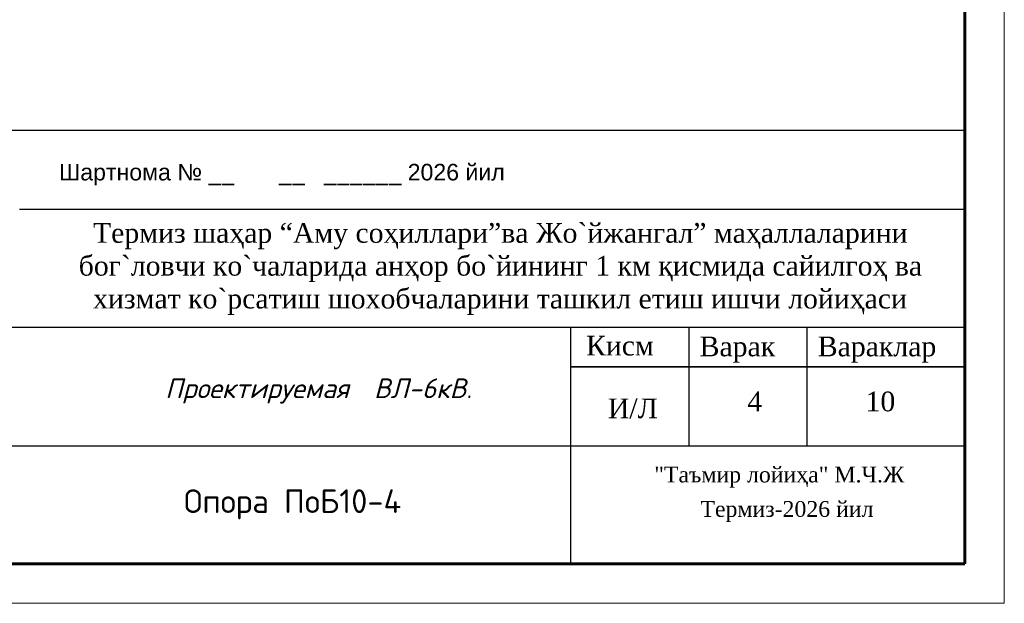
# Model space of a CAD drawing. Extents: x 4085 to 16488, y -65 to 12615.
# Tile 210 of 230: x 15869 to 15994, y 11426 to 11500. Entities that reach past the tile are written whole.
import ezdxf

# ---------------------------------------------------------------- set-up
doc = ezdxf.new("R2010")
doc.units = 0
doc.header["$MEASUREMENT"] = 0
doc.linetypes.add('CONTI', pattern=[0])
doc.layers.get('0').update_dxf_attribs({"color": 250, "linetype": 'CONTI'})
for name, color, linetype in [('RAMKA', 250, 'CONTI'), ('Опоры', 7, 'Continuous'), ('янги', 250, 'CONTI')]:
    doc.layers.add(name, color=color, linetype=linetype)
doc.styles.add('TIEMS', font='times.ttf')
doc.styles.add('tiyms', font='times.ttf')
doc.styles.add('Мой 250', font='isocpeui.ttf', dxfattribs={"height": 2.5})
doc.styles.add('стиль1', font='arial.ttf')

msp = doc.modelspace()

# ---------------------------------------------------------------- linework, layer by layer
at = {"color": 0, "linetype": 'ByBlock', "lineweight": 15, "transparency": 33554676, "extrusion": (1, 0, 0), "elevation": 15994}
msp.add_lwpolyline([(11425.66, 0), (11722.66, 0)], dxfattribs=at)
msp.add_lwpolyline([(15804, 11430.66), (15989, 11430.66), (15989, 11485.66), (15804, 11485.66)], close=True)
at = {"linetype": 'ByBlock'}
msp.add_lwpolyline([(15869, 11475.66), (15989, 11475.66)], dxfattribs=at)
at = {"color": 0, "linetype": 'ByBlock', "lineweight": 15, "transparency": 33554676, "extrusion": (0, 1, 0), "elevation": 11425.66}
msp.add_lwpolyline([(-15574, 0), (-15994, 0)], dxfattribs=at)
at = {"layer": 'RAMKA'}
for p, q in [((15989, 11460.66), (15804, 11460.66)), ((15989, 11460.66), (15869, 11460.66)), ((15939, 11430.66), (15939, 11460.66)), ((15954, 11445.66), (15954, 11460.66)), ((15969, 11445.66), (15969, 11460.66)), ((15939, 11455.66), (15989, 11455.66)), ((15939, 11455.66), (15989, 11455.66)), ((15989, 11455.66), (15939, 11455.66)), ((15989, 11455.66), (15939, 11455.66)), ((15804, 11445.66), (15989, 11445.66))]:
    msp.add_line(p, q, dxfattribs=at)
at = {"layer": 'Опоры', "linetype": 'Continuous', "lineweight": 60, "ltscale": 0.5, "extrusion": (1, 0, 0), "elevation": 15989}
msp.add_lwpolyline([(11430.66, 0), (11717.66, 0)], dxfattribs=at)
at = {"layer": 'Опоры', "linetype": 'Continuous', "lineweight": 60, "ltscale": 0.5, "extrusion": (0, 1, 0), "elevation": 11430.66}
msp.add_lwpolyline([(-15594, 0), (-15989, 0)], dxfattribs=at)

# ---------------------------------------------------------------- texts
at = {"color": 158, "insert": (15906.16, 11452.6), "char_height": 2.5, "width": 56.7635, "attachment_point": 5, "style": 'Мой 250'}
msp.add_mtext('{\\C7; Проектируемая  ВЛ-6кВ. }', dxfattribs=at)
at = {"layer": 'RAMKA', "lineweight": 13, "style": 'стиль1'}
msp.add_text('Шартнома № __       __   ______ 2026 йил', height=2.1, rotation=359.9999, dxfattribs=at).set_placement((15874.02, 11479.31))
at = {"layer": 'RAMKA', "style": 'tiyms'}
for s, p in [('"Таъмир лойиҳа" М.Ч.Ж ', (15949.57, 11441)), ('Термиз-2026 йил', (15955.43, 11436.63))]:
    msp.add_text(s, height=2, dxfattribs=at).set_placement(p)
at = {"layer": 'RAMKA', "color": 1, "insert": (15875.21, 11473.9), "char_height": 2.5, "width": 107.1143, "attachment_point": 1, "style": 'tiyms'}
msp.add_mtext('\\pi3.11553;{\\C256;Термиз шаҳар “Aму соҳиллари”ва Жо`йжангал” маҳаллаларини \\P\\pi1.30226;бог`ловчи ко`чаларида анҳор бо`йининг 1 км қисмида сайилгоҳ ва \\P\\pi3.12634;хизмат ко`рсатиш шохобчаларини ташкил етиш ишчи лойиҳаси}', dxfattribs=at)
at = {"layer": 'RAMKA', "char_height": 2.5, "width": 20, "attachment_point": 1, "style": 'tiyms'}
for s, insert in [('{\\fTimes New Roman|b0|i0|c204|p18;Кисм}', (15940.91, 11459.6)), ('{\\fTimes New Roman|b0|i0|c204|p18;Варак}', (15955.33, 11459.5)), ('{\\fTimes New Roman|b0|i0|c204|p18;Вараклар}', (15970.33, 11459.5)), ('4', (15961.39, 11452.52)), ('10', (15976.39, 11452.52)), ('И/Л', (15943.68, 11451.64))]:
    msp.add_mtext(s, dxfattribs=dict(at, insert=insert))
at = {"layer": 'янги', "color": 0, "lineweight": 9, "ltscale": 100, "insert": (15903.66, 11438.21), "char_height": 3, "width": 70.2683, "attachment_point": 5, "style": 'TIEMS'}
msp.add_mtext('{\\fISOCPEUR|b0|i0|c204|p34;\\C7;Опора ПоБ10-4}', dxfattribs=at)

doc.saveas('drawing.dxf')
